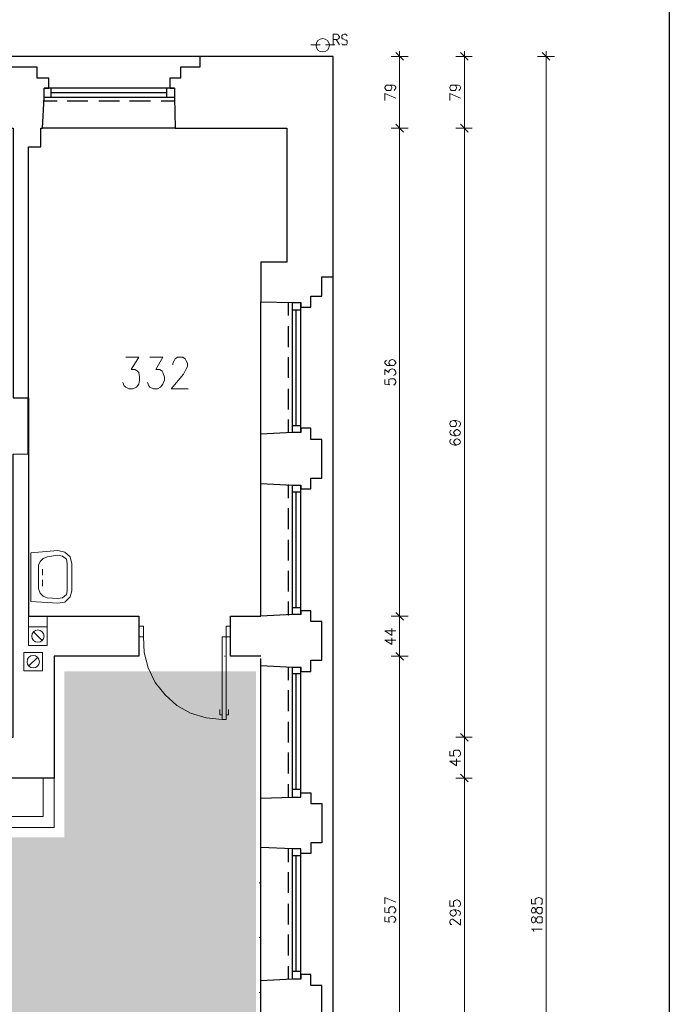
# Model space of a CAD drawing. Header units: millimetres. Extents: x 1 to 17496, y 1 to 30809.
# Tile 256 of 256: x 13329 to 14038, y 28827 to 29903. Entities that reach past the tile are written whole.
import ezdxf

# ---------------------------------------------------------------- set-up
doc = ezdxf.new("R2010")
doc.units = ezdxf.units.MM
doc.linetypes.add('CENTER', pattern=[2, 1.25, -0.25, 0.25, -0.25])
doc.layers.add('N_SSP_ewakuacja', color=4, linetype='CENTER', lineweight=40)
doc.layers.add('PDF _Geometria', color=7, linetype='Continuous')

msp = doc.modelspace()

# ---------------------------------------------------------------- hatches: boundary and pattern name
at = {"layer": 'N_SSP_ewakuacja', "lineweight": 60, "transparency": 33554457}
h = msp.add_hatch(color=51, dxfattribs=at)
h.dxf.hatch_style = 1
h.paths.add_polyline_path([(5810.7, 28917.9), (5811.5, 28904.2), (5811.5, 28697.7), (6291, 28697.7), (6291, 28783.1), (13369.1, 28783.1), (13369.1, 28661.4), (13586.7, 28661.4), (13586.7, 29190.6), (13377.6, 29190.6), (13377.6, 29009.3), (12105.8, 29009.3), (12105.8, 29067.3), (6329.5, 29067.3), (6329.5, 28917.9)])

# ---------------------------------------------------------------- linework, layer by layer
at = {"layer": 'PDF _Geometria'}
msp.add_lwpolyline([(1887, 30808.7), (14038.1, 30808.7), (14038.1, 26805.9), (1887, 26805.9)], close=True, dxfattribs=at)
at = {"layer": 'PDF _Geometria', "lineweight": 18}
for points in [[(13671.1, 29875), (13671.1, 29886.8), (13675.3, 29886.8), (13677, 29886), (13677, 29885.1), (13677.9, 29884.3), (13677.9, 29883.4), (13677, 29881.7), (13675.3, 29880.9), (13671.1, 29880.9)], [(13686.3, 29885.1), (13685.5, 29886), (13684.6, 29886.8), (13682.9, 29886.8), (13681.2, 29886), (13680.4, 29885.1), (13680.4, 29882.6), (13681.2, 29881.7), (13682.1, 29881.7), (13684.6, 29880.1), (13685.5, 29880.1), (13686.3, 29879.2), (13686.3, 29876.7), (13685.5, 29875), (13681.2, 29875), (13680.4, 29876.7)], [(13646.7, 29875), (13656.8, 29875)], [(13662.7, 29875), (13672.8, 29875)], [(13674.5, 29880.9), (13677.9, 29875)], [(13752.8, 29862.4), (13734.3, 29862.4)], [(13747.8, 29858.2), (13739.4, 29866.6)], [(13743.6, 29868.3), (13743.6, 29856.5), (13743.6, 29789.9), (13743.6, 29778.1), (13743.6, 29256.8), (13743.6, 29245), (13743.6, 29213), (13743.6, 29201.2), (13743.6, 28658.8), (13743.6, 28647), (13743.6, 28614.2), (13743.6, 28602.4), (13743.6, 28436.5), (13743.6, 28423.9), (13743.6, 28436.5), (13743.6, 28442.4)], [(13822.7, 29862.4), (13805.1, 29862.4)], [(13818.5, 29858.2), (13810.1, 29866.6)], [(13814.3, 29868.3), (13814.3, 29856.5), (13814.3, 29789.9), (13814.3, 29778.1), (13814.3, 29124.6), (13814.3, 29112.8), (13814.3, 29079.9), (13814.3, 29067.3), (13814.3, 28786), (13814.3, 28774.2), (13814.3, 28741.4), (13814.3, 28729.6), (13814.3, 28071.8), (13814.3, 28060), (13814.3, 27993.5), (13814.3, 27981.7)], [(13912.9, 29862.4), (13894.3, 29862.4)], [(13907.8, 29858.2), (13899.4, 29866.6)], [(13903.6, 27981.7), (13903.6, 27993.5), (13903.6, 29856.5), (13903.6, 29868.3)], [(13731.8, 29831.2), (13733.5, 29831.2), (13734.3, 29830.4), (13735.1, 29828.7), (13735.1, 29827.8), (13734.3, 29826.2), (13733.5, 29825.3), (13729.3, 29825.3), (13728.4, 29826.2), (13727.6, 29827.8), (13727.6, 29828.7), (13728.4, 29830.4), (13729.3, 29831.2), (13736.8, 29831.2), (13738.5, 29830.4), (13739.4, 29828.7), (13739.4, 29827.8), (13738.5, 29826.2), (13737.7, 29825.3)], [(13802.5, 29831.2), (13804.2, 29831.2), (13805.1, 29830.4), (13805.9, 29828.7), (13805.9, 29827.8), (13805.1, 29826.2), (13804.2, 29825.3), (13800, 29825.3), (13799.2, 29826.2), (13798.3, 29827.8), (13798.3, 29828.7), (13799.2, 29830.4), (13800, 29831.2), (13807.6, 29831.2), (13809.3, 29830.4), (13810.1, 29828.7), (13810.1, 29827.8), (13809.3, 29826.2), (13808.4, 29825.3)], [(13739.4, 29816.9), (13727.6, 29821.9), (13727.6, 29814.4)], [(13810.1, 29816.9), (13798.3, 29821.9), (13798.3, 29814.4)], [(13743.6, 29789.9), (13743.6, 29778.1)], [(13814.3, 29789.9), (13814.3, 29778.1)], [(13592, 29539.8), (13592, 29557.5)], [(13444.6, 29533.9), (13458.9, 29533.9), (13450.5, 29520.4), (13454.7, 29520.4), (13457.2, 29518.7), (13458.9, 29517.1), (13459.7, 29512), (13459.7, 29508.6), (13458.9, 29504.4), (13456.4, 29501.1), (13452.2, 29499.4), (13447.9, 29499.4), (13444.6, 29501.1), (13442.9, 29502.7), (13441.2, 29506.1)], [(13470.7, 29533.9), (13485, 29533.9), (13477.4, 29520.4), (13481.6, 29520.4), (13484.2, 29518.7), (13485, 29517.1), (13486.7, 29512), (13486.7, 29508.6), (13485, 29504.4), (13482.5, 29501.1), (13479.1, 29499.4), (13474.9, 29499.4), (13470.7, 29501.1), (13469.8, 29502.7), (13468.2, 29506.1)], [(13496, 29525.5), (13496, 29527.2), (13497.6, 29530.5), (13498.5, 29532.2), (13501, 29533.9), (13506.9, 29533.9), (13509.4, 29532.2), (13510.3, 29530.5), (13512, 29527.2), (13512, 29523.8), (13510.3, 29520.4), (13507.7, 29515.4), (13494.3, 29499.4), (13512.8, 29499.4)], [(13729.3, 29530.5), (13728.4, 29529.7), (13727.6, 29528.9), (13727.6, 29527.2), (13728.4, 29526.3), (13730.1, 29524.6), (13737.7, 29524.6), (13738.5, 29526.3), (13739.4, 29527.2), (13739.4, 29528), (13738.5, 29529.7), (13737.7, 29530.5), (13736, 29531.4), (13735.1, 29531.4), (13733.5, 29530.5), (13732.6, 29529.7), (13731.8, 29528), (13731.8, 29527.2), (13732.6, 29526.3), (13733.5, 29524.6), (13735.1, 29524.6)], [(13727.6, 29514.5), (13727.6, 29520.4), (13731.8, 29517.1), (13731.8, 29518.7), (13732.6, 29519.6), (13733.5, 29520.4), (13735.1, 29521.3), (13736, 29521.3), (13737.7, 29520.4), (13738.5, 29519.6), (13739.4, 29517.9), (13739.4, 29516.2), (13738.5, 29514.5), (13736.8, 29513.7)], [(13727.6, 29509.5), (13727.6, 29504.4), (13732.6, 29503.6), (13731.8, 29504.4), (13731.8, 29509.5), (13733.5, 29510.3), (13737.7, 29510.3), (13738.5, 29509.5), (13739.4, 29507.8), (13739.4, 29506.1), (13738.5, 29504.4), (13738.5, 29503.6), (13736.8, 29503.6)], [(13802.5, 29464.8), (13804.2, 29464), (13805.1, 29463.2), (13805.9, 29461.5), (13805.9, 29460.6), (13805.1, 29458.9), (13804.2, 29458.1), (13800, 29458.1), (13799.2, 29458.9), (13798.3, 29460.6), (13798.3, 29461.5), (13799.2, 29463.2), (13800, 29464), (13802.5, 29464.8), (13805.1, 29464.8), (13807.6, 29464), (13809.3, 29463.2), (13810.1, 29461.5), (13810.1, 29460.6), (13809.3, 29458.9), (13808.4, 29458.1)], [(13800, 29453.9), (13799.2, 29453.9), (13798.3, 29452.2), (13798.3, 29451.4), (13799.2, 29449.7), (13800.8, 29448.8), (13803.4, 29448), (13805.9, 29448), (13808.4, 29448.8), (13809.3, 29449.7), (13810.1, 29451.4), (13809.3, 29453.1), (13808.4, 29453.9), (13806.7, 29454.7), (13805.9, 29454.7), (13804.2, 29453.9), (13803.4, 29453.1), (13802.5, 29451.4), (13803.4, 29449.7), (13804.2, 29448.8), (13805.9, 29448)], [(13800, 29443.8), (13799.2, 29443.8), (13798.3, 29442.1), (13798.3, 29441.3), (13799.2, 29439.6), (13800.8, 29438.7), (13803.4, 29437.9), (13805.9, 29437.9), (13808.4, 29438.7), (13809.3, 29439.6), (13810.1, 29441.3), (13809.3, 29442.9), (13808.4, 29443.8), (13806.7, 29444.6), (13805.9, 29444.6), (13804.2, 29443.8), (13803.4, 29442.9), (13802.5, 29441.3), (13803.4, 29439.6), (13804.2, 29438.7), (13805.9, 29437.9)], [(13321.6, 29427.8), (13338.5, 29427.8)], [(13353.6, 29302.3), (13353.6, 29295.6)], [(13353.6, 29283.8), (13353.6, 29290.5)], [(13338.5, 29239.1), (13338.5, 29250.9), (13358.7, 29250.9), (13358.7, 29239.1)], [(13379.7, 29250.9), (13397.4, 29250.9)], [(13743.6, 29256.8), (13743.6, 29245)], [(13343.5, 29234.1), (13353.6, 29224)], [(13464, 29228.2), (13464.8, 29211.3), (13469, 29194.5), (13476.6, 29178.5), (13487.5, 29165), (13500.2, 29153.2), (13515.3, 29144.8), (13532.2, 29139.7), (13549.9, 29138.1)], [(13739.4, 29234.9), (13727.6, 29234.9), (13735.1, 29229.9), (13735.1, 29237.4)], [(13739.4, 29224.8), (13727.6, 29224.8), (13735.1, 29219.8), (13735.1, 29227.3)], [(13338.5, 29196.2), (13348.6, 29206.3)], [(13549.9, 29213), (13549.9, 29201.2)], [(13552.4, 29207.1), (13553.2, 29207.1)], [(13559.1, 29207.1), (13559.1, 29208)], [(13743.6, 29213), (13743.6, 29201.2)], [(13592, 29197.9), (13592, 29198.7)], [(13549.9, 29143.1), (13547.3, 29143.1), (13547.3, 29149)], [(13554.1, 29143.1), (13556.6, 29143.1), (13556.6, 29149)], [(13592, 29138.1), (13592, 29138.9)], [(13814.3, 29112.8), (13814.3, 29124.6)], [(13798.3, 29103.5), (13798.3, 29098.5), (13803.4, 29098.5), (13802.5, 29098.5), (13802.5, 29103.5), (13804.2, 29104.4), (13808.4, 29104.4), (13809.3, 29103.5), (13810.1, 29101.8), (13810.1, 29100.2), (13809.3, 29098.5), (13807.6, 29097.6)], [(13810.1, 29092.6), (13798.3, 29092.6), (13805.9, 29087.5), (13805.9, 29095.1)], [(13592, 29078.3), (13592, 29079.1)], [(13814.3, 29067.3), (13814.3, 29079.9)], [(13207.1, 29074.1), (13207.1, 29074.1), (13207.1, 29020.1), (13366.3, 29020.1), (13366.3, 29074.1)], [(13354.5, 29074.1), (13354.5, 29031.9), (13218.9, 29031.9), (13218.9, 29074.1)], [(13592, 29035.3), (13592, 29053)], [(13590.3, 28959.5), (13592, 28959.5)], [(13739.4, 28938.5), (13727.6, 28943.5), (13727.6, 28936.8)], [(13798.3, 28940.1), (13798.3, 28934.2), (13803.4, 28934.2), (13802.5, 28934.2), (13802.5, 28939.3), (13804.2, 28940.1), (13805.9, 28941), (13806.7, 28941), (13808.4, 28940.1), (13809.3, 28939.3), (13810.1, 28937.6), (13810.1, 28935.9), (13809.3, 28934.2), (13807.6, 28933.4)], [(13887.6, 28941.8), (13887.6, 28936.8), (13892.6, 28936.8), (13891.8, 28936.8), (13891.8, 28941.8), (13893.5, 28942.7), (13895.2, 28943.5), (13896, 28943.5), (13897.7, 28942.7), (13899.4, 28941.8), (13899.4, 28936.8), (13898.5, 28936.8), (13897.7, 28935.9)], [(13727.6, 28932.6), (13727.6, 28927.5), (13732.6, 28926.7), (13731.8, 28927.5), (13731.8, 28931.7), (13733.5, 28933.4), (13737.7, 28933.4), (13738.5, 28931.7), (13739.4, 28930.9), (13739.4, 28929.2), (13738.5, 28927.5), (13738.5, 28926.7), (13736.8, 28926.7)], [(13802.5, 28930), (13804.2, 28929.2), (13805.1, 28928.3), (13805.9, 28926.7), (13805.1, 28925), (13804.2, 28924.1), (13802.5, 28923.3), (13801.7, 28923.3), (13800, 28924.1), (13799.2, 28925), (13798.3, 28926.7), (13799.2, 28928.3), (13800, 28929.2), (13802.5, 28930), (13805.1, 28930), (13807.6, 28929.2), (13809.3, 28928.3), (13810.1, 28926.7), (13810.1, 28925.8), (13809.3, 28924.1), (13808.4, 28924.1)], [(13727.6, 28922.4), (13727.6, 28917.4), (13732.6, 28916.6), (13731.8, 28917.4), (13731.8, 28921.6), (13733.5, 28922.4), (13735.1, 28923.3), (13736, 28923.3), (13737.7, 28922.4), (13738.5, 28921.6), (13739.4, 28919.9), (13739.4, 28919.1), (13738.5, 28917.4), (13738.5, 28916.6), (13736.8, 28916.6)], [(13800.8, 28914), (13799.2, 28914), (13799.2, 28914.9), (13798.3, 28915.7), (13798.3, 28917.4), (13799.2, 28919.1), (13800.8, 28919.9), (13801.7, 28919.9), (13802.5, 28919.1), (13804.2, 28918.2), (13810.1, 28913.2), (13810.1, 28919.9)], [(13890.1, 28906.4), (13889.3, 28908.1), (13887.6, 28909), (13899.4, 28909)], [(13590.3, 28899.7), (13592, 28899.7)], [(13590.3, 28839.9), (13592, 28839.9)]]:
    msp.add_lwpolyline(points, dxfattribs=at)
at = {"layer": 'PDF _Geometria', "lineweight": 25}
for points in [[(13525.4, 29862.4), (13326.7, 29862.4), (13127.9, 29862.4), (12929.1, 29862.4), (12729.5, 29862.4), (12530.8, 29862.4), (12332, 29862.4), (12133.2, 29862.4)], [(13592, 29207.1), (13559.1, 29207.1), (13559.1, 29250.9), (13592, 29250.9), (13592, 29395.8), (13592, 29449.7), (13592, 29594.5), (13626.5, 29593.7), (13635.8, 29593.7), (13635.8, 29588.6), (13646.7, 29588.6), (13646.7, 29600.4), (13658.5, 29600.4), (13658.5, 29621.5), (13671.1, 29621.5), (13671.1, 29862.4), (13525.4, 29862.4), (13525.4, 29850.6), (13504.4, 29850.6), (13504.4, 29838.8), (13492.6, 29838.8), (13492.6, 29827.8), (13497.6, 29827.8), (13497.6, 29817.7), (13498.5, 29784), (13353.6, 29784)], [(13299.7, 29784), (13321.6, 29784), (13321.6, 29489.3), (13338.5, 29489.3), (13338.5, 29763.8), (13351.9, 29763.8), (13351.9, 29784), (13353.6, 29784), (13355.3, 29817.7), (13355.3, 29827.8), (13360.4, 29827.8), (13360.4, 29838.8), (13347.7, 29838.8), (13347.7, 29850.6), (13326.7, 29850.6), (13305.6, 29850.6), (13305.6, 29838.8), (13293, 29838.8), (13293, 29827.8), (13298, 29827.8), (13298, 29817.7), (13299.7, 29784), (13154.9, 29784)], [(13497.6, 29827.8), (13355.3, 29827.8)], [(13362.9, 29827.8), (13362.9, 29817.7)], [(13489.2, 29822.8), (13362.9, 29822.8)], [(13489.2, 29827.8), (13489.2, 29817.7)], [(13369.6, 29813.5), (13354.5, 29813.5)], [(13497.6, 29817.7), (13355.3, 29817.7)], [(13403.3, 29813.5), (13380.6, 29813.5)], [(13437.8, 29813.5), (13415.1, 29813.5)], [(13471.5, 29813.5), (13448.8, 29813.5)], [(13497.6, 29813.5), (13483.3, 29813.5)], [(13498.5, 29784), (13620.6, 29784), (13620.6, 29637.5), (13592, 29637.5), (13592, 29594.5)], [(13671.1, 28229.3), (13671.1, 28428.1), (13671.1, 28626.8), (13671.1, 28826.4), (13671.1, 29025.2), (13671.1, 29224), (13671.1, 29422.7), (13671.1, 29621.5)], [(13622.3, 29579.4), (13622.3, 29593.7)], [(13626.5, 29451.4), (13626.5, 29593.7)], [(13635.8, 29451.4), (13635.8, 29593.7)], [(13635.8, 29585.3), (13626.5, 29585.3)], [(13630.7, 29458.9), (13630.7, 29585.3)], [(13622.3, 29544.9), (13622.3, 29567.6)], [(13622.3, 29511.2), (13622.3, 29533.9)], [(13622.3, 29476.6), (13622.3, 29499.4)], [(13622.3, 29451.4), (13622.3, 29465.7)], [(13592, 29395.8), (13626.5, 29394.1), (13635.8, 29394.1), (13635.8, 29389.9), (13646.7, 29389.9), (13646.7, 29401.7), (13658.5, 29401.7), (13658.5, 29422.7), (13658.5, 29443.8), (13646.7, 29443.8), (13646.7, 29456.4), (13635.8, 29456.4), (13635.8, 29451.4), (13626.5, 29451.4), (13592, 29449.7)], [(13635.8, 29458.9), (13626.5, 29458.9)], [(13338.5, 29427.8), (13338.5, 29250.9), (13458.9, 29250.9), (13458.9, 29207.1), (13366.3, 29207.1), (13366.3, 29074.1), (13207.1, 29074.1), (13207.1, 29118.7), (13321.6, 29118.7), (13321.6, 29427.8)], [(13622.3, 29379.8), (13622.3, 29394.9)], [(13626.5, 29252.6), (13626.5, 29394.1)], [(13635.8, 29252.6), (13635.8, 29394.1)], [(13635.8, 29386.5), (13626.5, 29386.5)], [(13630.7, 29260.2), (13630.7, 29386.5)], [(13622.3, 29346.1), (13622.3, 29368.8)], [(13622.3, 29311.6), (13622.3, 29334.3)], [(13622.3, 29277.9), (13622.3, 29300.6)], [(13622.3, 29251.8), (13622.3, 29266.9)], [(13635.8, 29260.2), (13626.5, 29260.2)], [(13592, 29197), (13626.5, 29195.3), (13635.8, 29195.3), (13635.8, 29190.3), (13646.7, 29190.3), (13646.7, 29202.9), (13658.5, 29202.9), (13658.5, 29224), (13658.5, 29245), (13646.7, 29245), (13646.7, 29256.8), (13635.8, 29256.8), (13635.8, 29252.6), (13626.5, 29252.6), (13592, 29250.9)], [(13592, 29052.2), (13592, 29197), (13592, 29204.6)], [(13622.3, 29181), (13622.3, 29195.3)], [(13626.5, 29053), (13626.5, 29195.3)], [(13635.8, 29187.8), (13626.5, 29187.8)], [(13630.7, 29061.4), (13630.7, 29187.8)], [(13635.8, 29053), (13635.8, 29195.3)], [(13622.3, 29147.3), (13622.3, 29170.1)], [(13622.3, 29112.8), (13622.3, 29135.5)], [(13622.3, 29079.1), (13622.3, 29101.8)], [(13622.3, 29053), (13622.3, 29067.3)], [(13592, 28799.5), (13592, 28852.5), (13592, 28998.2), (13592, 29052.2), (13626.5, 29053), (13635.8, 29053), (13635.8, 29058), (13646.7, 29058), (13646.7, 29046.3), (13658.5, 29046.3), (13658.5, 29025.2), (13658.5, 29003.3), (13646.7, 29003.3), (13646.7, 28991.5), (13635.8, 28991.5), (13635.8, 28996.6), (13626.5, 28996.6), (13592, 28998.2)], [(13635.8, 29061.4), (13626.5, 29061.4)], [(13622.3, 28982.2), (13622.3, 28996.6)], [(13626.5, 28854.2), (13626.5, 28996.6)], [(13635.8, 28854.2), (13635.8, 28996.6)], [(13635.8, 28989), (13626.5, 28989)], [(13630.7, 28862.7), (13630.7, 28989)], [(13622.3, 28948.6), (13622.3, 28971.3)], [(13622.3, 28914), (13622.3, 28936.8)], [(13622.3, 28880.3), (13622.3, 28903.1)], [(13622.3, 28854.2), (13622.3, 28868.5)], [(13635.8, 28862.7), (13626.5, 28862.7)], [(13592, 28799.5), (13626.5, 28797.8), (13635.8, 28797.8), (13635.8, 28792.7), (13646.7, 28792.7), (13646.7, 28804.5), (13658.5, 28804.5), (13658.5, 28826.4), (13658.5, 28847.5), (13646.7, 28847.5), (13646.7, 28859.3), (13635.8, 28859.3), (13635.8, 28854.2), (13626.5, 28854.2), (13592, 28852.5)]]:
    msp.add_lwpolyline(points, dxfattribs=at)
at = {"layer": 'PDF _Geometria', "lineweight": 18}
for points in [[(13747.8, 29779.8), (13739.4, 29788.3)], [(13818.5, 29779.8), (13810.1, 29788.3)], [(13752.8, 29784), (13734.3, 29784)], [(13822.7, 29784), (13805.1, 29784)], [(13338.5, 29726.8), (13338.5, 29744.5)], [(13341, 29320), (13370.5, 29322.5), (13378, 29320.8), (13383.9, 29315.8), (13385.6, 29308.2), (13385.6, 29278.7), (13383.9, 29272), (13378, 29266.1), (13370.5, 29265.2), (13341, 29266.9)], [(13349.4, 29306.5), (13349.4, 29281.2), (13351.1, 29276.2), (13354.5, 29272.8), (13358.7, 29271.1), (13370.5, 29270.3), (13375.5, 29271.1), (13379.7, 29274.5), (13380.6, 29278.7), (13380.6, 29308.2), (13379.7, 29313.2), (13375.5, 29316.6), (13370.5, 29317.5), (13358.7, 29315.8), (13354.5, 29314.1), (13351.1, 29310.7)], [(13752.8, 29250.9), (13734.3, 29250.9)], [(13747.8, 29246.7), (13739.4, 29255.1)], [(13358.7, 29218.9), (13358.7, 29239.1), (13338.5, 29239.1), (13338.5, 29218.9)], [(13464, 29228.2), (13464, 29240), (13458.9, 29240), (13458.9, 29228.2)], [(13549.9, 29138.1), (13549.9, 29228.2), (13559.1, 29228.2), (13559.1, 29240), (13554.1, 29240), (13554.1, 29138.1)], [(13353.6, 29191.1), (13353.6, 29211.3), (13333.4, 29211.3), (13333.4, 29191.1)], [(13752.8, 29207.1), (13734.3, 29207.1)], [(13747.8, 29202.9), (13739.4, 29211.3)], [(13810.1, 29122.9), (13818.5, 29114.5)], [(13805.1, 29118.7), (13822.7, 29118.7)], [(13810.1, 29078.3), (13818.5, 29069.8)], [(13805.1, 29074.1), (13822.7, 29074.1)], [(13887.6, 28928.3), (13888.4, 28926.7), (13891.8, 28926.7), (13891.8, 28927.5), (13892.6, 28930), (13893.5, 28931.7), (13894.3, 28932.6), (13898.5, 28932.6), (13899.4, 28931.7), (13899.4, 28926.7), (13898.5, 28926.7), (13897.7, 28925.8), (13896, 28925.8), (13894.3, 28926.7), (13893.5, 28927.5), (13892.6, 28929.2), (13891.8, 28930.9), (13891.8, 28931.7), (13890.1, 28932.6), (13889.3, 28932.6), (13888.4, 28931.7), (13887.6, 28930)], [(13887.6, 28918.2), (13888.4, 28916.6), (13889.3, 28915.7), (13890.1, 28915.7), (13891.8, 28916.6), (13891.8, 28917.4), (13892.6, 28919.9), (13893.5, 28920.8), (13894.3, 28922.4), (13898.5, 28922.4), (13899.4, 28921.6), (13899.4, 28916.6), (13898.5, 28915.7), (13894.3, 28915.7), (13893.5, 28917.4), (13892.6, 28918.2), (13891.8, 28920.8), (13891.8, 28921.6), (13890.1, 28922.4), (13889.3, 28922.4), (13888.4, 28921.6), (13887.6, 28919.9)]]:
    msp.add_lwpolyline(points, close=True, dxfattribs=at)
at = {"layer": 'PDF _Geometria', "lineweight": 40}
msp.add_lwpolyline([(13338.5, 29427.8), (13338.5, 29489.3)], dxfattribs=at)
at = {"layer": 'PDF _Geometria', "lineweight": 18}
for centre, radius in [((13659.6, 29874.6), 7.3), ((13348.6, 29229.1), 6.77), ((13343.5, 29201.2), 6.77)]:
    msp.add_circle(centre, radius, dxfattribs=at)

doc.saveas('drawing.dxf')
